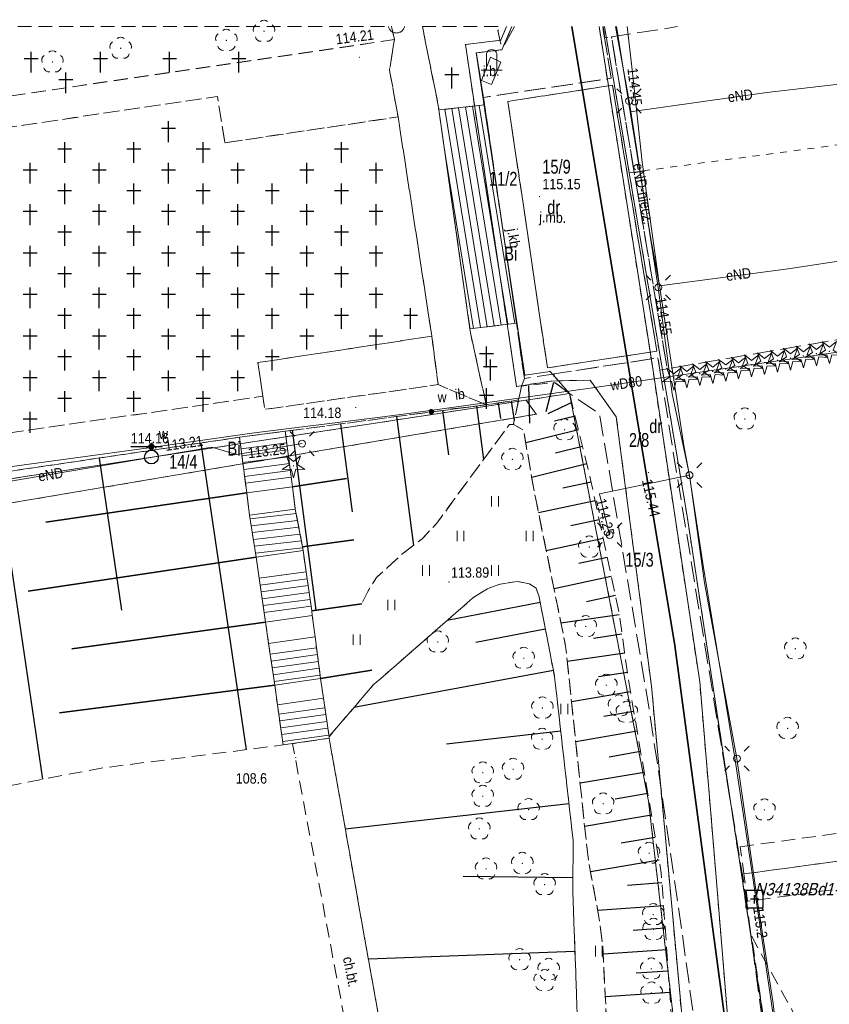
# Model space of a CAD drawing. Header units: metres. Extents: x 7495425 to 7495712, y 5787905 to 5788232.
# Tile 37 of 39: x 7495557 to 7495616, y 5788107 to 5788178. Entities that reach past the tile are written whole.
import ezdxf
from ezdxf.enums import TextEntityAlignment as Align

# ---------------------------------------------------------------- set-up
doc = ezdxf.new("R2010")
doc.units = ezdxf.units.M
for name, pattern in [('1.0_0.5', [1.5, 1, -0.5]), ('1.5_0.5', [2, 1.5, -0.5]), ('219-500', [0]), ('egug-500', [1, 0.5, -0.5]), ('l219_500', [0]), ('l32_500', [0])]:
    doc.linetypes.add(name, pattern=pattern)
doc.layers.get('0').update_dxf_attribs({"color": 2, "lineweight": 5})
doc.styles.get("Standard").update_dxf_attribs({"font": 'Working1250', "width": 0.75})
doc.linetypes.add('902-500', pattern='A,3.75,0,[1,ksztalty.shx,S=0.5,R=0,X=0,Y=0],3.75', length=7.5)

# ---------------------------------------------------------------- blocks, each defined once
blk = doc.blocks.new('OP021')
at = {"linetype": 'Continuous', "lineweight": 13}
h = blk.add_hatch(color=0, dxfattribs=at)
edge = h.paths.add_edge_path()
edge.add_arc((0, 0), 0.05, 0, 360)
at = {"color": 0, "linetype": 'Continuous', "lineweight": 13}
for centre, start, end in [((0, 0.4), 49.272, 130.728), ((-0.38, 0.124), 121.308, 202.548), ((0.38, 0.124), 337.452, 58.692), ((-0.235, -0.324), 193.221, 274.871), ((0.235, -0.324), 265.129, 346.779)]:
    blk.add_arc(centre, 0.4, start, end, dxfattribs=at)
blk = doc.blocks.new('PW01')
at = {"linetype": 'Continuous', "lineweight": 13}
h = blk.add_hatch(color=0, dxfattribs=at)
edge = h.paths.add_edge_path()
edge.add_arc((0, 0), 0.045, 0, 360)
blk = doc.blocks.new('US25')
at = {"linetype": 'Continuous', "lineweight": 0}
h = blk.add_hatch(color=0, dxfattribs=at)
edge = h.paths.add_edge_path()
edge.add_arc((0, 0), 0.2, 0, 360)
blk = doc.blocks.new('SUWH')
at = {"color": 0, "linetype": 'Continuous'}
for p in [(-0.354, 0.646), (0, 0.5), (0.354, 0.646)]:
    blk.add_line(p, (0, 1), dxfattribs=at)
blk.add_circle((0, 0), 0.5, dxfattribs=at)
blk = doc.blocks.new('OP011')
at = {"linetype": 'Continuous', "lineweight": 13}
h = blk.add_hatch(color=0, dxfattribs=at)
edge = h.paths.add_edge_path()
edge.add_arc((0, 0), 0.05, 0, 360)
at = {"color": 0, "linetype": 'Continuous', "lineweight": 13}
for p, q in [((-0.828, -0.268), (-0.283, 0.093)), ((-0.283, 0.093), (-0.512, 0.706)), ((-0.512, 0.706), (0, 0.299)), ((0, 0.299), (0.512, 0.706)), ((0.512, 0.706), (0.283, 0.093)), ((0.283, 0.093), (0.828, -0.268)), ((-0.175, -0.24), (-0.828, -0.268)), ((0, -0.87), (-0.175, -0.24)), ((0.175, -0.24), (0, -0.87)), ((0.828, -0.268), (0.175, -0.24))]:
    blk.add_line(p, q, dxfattribs=at)
blk = doc.blocks.new('SM01')
at = {"color": 0, "linetype": 'Continuous', "lineweight": 13}
for p, q in [((-0.53, 0.531), (-0.883, 0.884)), ((0.531, 0.531), (0.884, 0.884)), ((-0.53, -0.53), (-0.883, -0.883)), ((0.531, -0.53), (0.884, -0.883))]:
    blk.add_line(p, q, dxfattribs=at)
blk.add_circle((0, 0), 0.25, dxfattribs=at)
blk = doc.blocks.new('OO04')
at = {"color": 0, "linetype": 'Continuous', "lineweight": 13}
for p, q in [((-0.375, 0), (-0.375, 1.1)), ((0.375, 0), (0.375, 1.1)), ((-0.375, 0), (-0.75, 0)), ((0, 0), (-0.375, 0)), ((0.375, 0), (0, 0)), ((0.375, 0), (0.75, 0))]:
    blk.add_line(p, q, dxfattribs=at)
blk.add_arc((0, 1.124), 0.376, 356.305, 183.695, dxfattribs=at)
blk = doc.blocks.new('TU04')
at = {"color": 0, "linetype": 'Continuous', "lineweight": 13}
for p, q in [((0, 0), (0, 0.75)), ((0.5, 0), (0.5, 0.75))]:
    blk.add_line(p, q, dxfattribs=at)
blk = doc.blocks.new('OTZC')
at = {"color": 0, "linetype": 'Continuous'}
for p, q in [((-0.5, 0), (0.5, 0)), ((0, -1), (0, 0.5))]:
    blk.add_line(p, q, dxfattribs=at)
blk = doc.blocks.new('203')
at = {"linetype": 'Continuous', "lineweight": 0}
h = blk.add_hatch(color=0, dxfattribs=at)
edge = h.paths.add_edge_path()
edge.add_arc((0, 0), 0.045, 0, 360)
blk = doc.blocks.new('OSSP')
at = {"color": 0}
for p, q in [((-0.626, 0.625), (-0.626, -0.625)), ((-0.626, 0.625), (-0.626, -0.625)), ((0.624, 0.625), (-0.626, 0.625)), ((0.624, 0.625), (-0.626, 0.625)), ((0.3, 0), (-0.3, 0)), ((0.3, 0), (-0.3, 0)), ((0, -0.3), (0, 0.3)), ((0, -0.3), (0, 0.3)), ((0.624, -0.625), (0.624, 0.625)), ((0.624, -0.625), (0.624, 0.625)), ((-0.626, -0.625), (0.624, -0.625)), ((-0.626, -0.625), (0.624, -0.625))]:
    blk.add_line(p, q, dxfattribs=at)

msp = doc.modelspace()

# ---------------------------------------------------------------- linework, layer by layer
at = {"layer": '000 Inne (niezydentyfikowane)', "color": 7, "linetype": 'CONTINUOUS', "lineweight": 25, "flags": 128}
for points in [[(7495594.06, 5788151.73), (7495594.13, 5788149.01)], [(7495595.86, 5788151.94), (7495595.32, 5788149.83)], [(7495592.82, 5788150.6), (7495593.03, 5788149.19)], [(7495587.86, 5788149.92), (7495588.28, 5788146.72)], [(7495590.3, 5788150.25), (7495590.81, 5788146.37)], [(7495591.87, 5788150.47), (7495592.04, 5788149.35)], [(7495597.19, 5788150.49), (7495595.46, 5788149.68)], [(7495584.52, 5788149.48), (7495585.75, 5788140.18)], [(7495597.43, 5788149.51), (7495595.95, 5788149.15)], [(7495576.98, 5788148.49), (7495578.69, 5788135.49)], [(7495580.47, 5788148.95), (7495581.31, 5788142.59)], [(7495597.67, 5788148.53), (7495593.87, 5788147.59)], [(7495570.38, 5788147.57), (7495573.66, 5788125.42)], [(7495597.97, 5788147.33), (7495596.02, 5788146.85)], [(7495563.04, 5788146.49), (7495564.66, 5788135.49)], [(7495598.28, 5788146.06), (7495594.3, 5788145.08)], [(7495555.67, 5788145.4), (7495558.94, 5788123.28)], [(7495598.59, 5788144.74), (7495596.55, 5788144.31)], [(7495598.88, 5788143.39), (7495594.79, 5788142.52)], [(7495599.17, 5788142.03), (7495597.12, 5788141.6)], [(7495599.46, 5788140.67), (7495595.35, 5788139.79)], [(7495599.75, 5788139.3), (7495597.69, 5788138.86)], [(7495600.05, 5788137.92), (7495595.91, 5788137.04)], [(7495600.34, 5788136.55), (7495598.26, 5788136.1)], [(7495594.91, 5788136.06), (7495588.18, 5788134.75)], [(7495600.62, 5788135.16), (7495596.41, 5788134.56)], [(7495595.28, 5788134.13), (7495590.26, 5788133.16)], [(7495600.82, 5788133.76), (7495598.76, 5788133.46)], [(7495601.02, 5788132.38), (7495596.87, 5788131.78)], [(7495595.86, 5788131.14), (7495581.45, 5788128.46)], [(7495601.22, 5788130.99), (7495599.12, 5788130.69)], [(7495601.43, 5788129.6), (7495597.17, 5788128.87)], [(7495601.67, 5788128.19), (7495599.5, 5788127.82)], [(7495596.4, 5788126.75), (7495588.15, 5788125.81)], [(7495601.92, 5788126.75), (7495597.48, 5788125.99)], [(7495602.17, 5788125.28), (7495599.9, 5788124.89)], [(7495602.42, 5788123.78), (7495597.79, 5788122.99)], [(7495602.68, 5788122.25), (7495600.32, 5788121.84)], [(7495596.99, 5788121.52), (7495580.82, 5788119.69)], [(7495602.95, 5788120.68), (7495598.12, 5788119.86)], [(7495603.22, 5788119.08), (7495600.76, 5788118.66)], [(7495603.5, 5788117.45), (7495598.54, 5788116.6)], [(7495597.27, 5788116.16), (7495589.34, 5788116.25)], [(7495603.71, 5788115.79), (7495601.23, 5788115.62)], [(7495603.83, 5788114.14), (7495599.07, 5788113.8)], [(7495603.94, 5788112.53), (7495601.62, 5788112.37)], [(7495597.42, 5788110.85), (7495582.49, 5788110.29)], [(7495604.05, 5788110.97), (7495599.46, 5788110.65)], [(7495604.16, 5788109.43), (7495601.85, 5788109.27)], [(7495604.27, 5788107.89), (7495599.62, 5788107.56)]]:
    msp.add_lwpolyline(points, dxfattribs=at)
at = {"layer": '216-obręb ewidencyjny', "color": 7, "linetype": 'l32_500', "lineweight": 35, "flags": 128}
for points in [[(7495604.64, 5788132.95), (7495597.188, 5788177.65)], [(7495608.8, 5788101.84), (7495604.64, 5788132.95)]]:
    msp.add_lwpolyline(points, dxfattribs=at)
at = {"layer": '218-kontur użytku gruntowego', "color": 3, "linetype": 'egug-500', "lineweight": 18, "flags": 128}
for points in [[(7495592.472, 5788177.65), (7495592.06, 5788176.67)], [(7495592.14, 5788175.98), (7495592.869, 5788177.65)], [(7495604.64, 5788132.95), (7495597.188, 5788177.65)], [(7495602.99, 5788153.28), (7495599.166, 5788177.65)], [(7495599.556, 5788177.65), (7495601.34, 5788167.1)], [(7495592.06, 5788176.67), (7495589.5, 5788176.36)], [(7495589.5, 5788176.36), (7495593.2, 5788151.66)], [(7495590.29, 5788175.75), (7495592.14, 5788175.98)], [(7495593.79, 5788152.47), (7495590.29, 5788175.75)], [(7495601.34, 5788167.1), (7495665.03, 5788175.58)], [(7495605.53, 5788142.3), (7495601.34, 5788167.1)], [(7495595.62, 5788152.75), (7495593.79, 5788152.47)], [(7495596.23, 5788152.06), (7495595.62, 5788152.75)], [(7495606.44, 5788130.31), (7495602.99, 5788153.28)], [(7495593.2, 5788151.66), (7495595.72, 5788152.05)], [(7495595.72, 5788152.05), (7495596.23, 5788152.06)], [(7495598.53, 5788152.11), (7495596.23, 5788152.06)], [(7495597.03, 5788151.15), (7495596.23, 5788152.06)], [(7495600.41, 5788149.46), (7495598.53, 5788152.11)], [(7495593.89, 5788150.67), (7495541.55, 5788142.69)], [(7495597.03, 5788151.15), (7495593.89, 5788150.67)], [(7495593.89, 5788150.67), (7495594.63, 5788149.65)], [(7495602.74, 5788121.7), (7495597.03, 5788151.15)], [(7495594.63, 5788149.65), (7495541.84, 5788140.74)], [(7495602.95, 5788130.01), (7495600.41, 5788149.46)], [(7495611.28, 5788104.38), (7495605.53, 5788142.3)], [(7495608.8, 5788101.84), (7495604.64, 5788132.95)], [(7495606.46, 5788091.94), (7495602.95, 5788130.01)], [(7495607.53, 5788117.36), (7495606.44, 5788130.31)], [(7495605.41, 5788098.42), (7495602.74, 5788121.7)], [(7495608.8, 5788101.84), (7495607.53, 5788117.36)]]:
    msp.add_lwpolyline(points, dxfattribs=at)
at = {"layer": '219-działka ewidencyjna', "color": 7, "linetype": '219-500', "lineweight": 18, "flags": 128}
for points in [[(7495592.06, 5788176.67), (7495592.472, 5788177.65)], [(7495592.869, 5788177.65), (7495592.14, 5788175.98)], [(7495604.64, 5788132.95), (7495597.188, 5788177.65)], [(7495599.166, 5788177.65), (7495602.99, 5788153.28)], [(7495599.554, 5788177.65), (7495605.53, 5788142.3)], [(7495589.5, 5788176.36), (7495592.06, 5788176.67)], [(7495593.2, 5788151.66), (7495589.5, 5788176.36)], [(7495592.14, 5788175.98), (7495590.29, 5788175.75)], [(7495590.29, 5788175.75), (7495593.79, 5788152.47)], [(7495593.79, 5788152.47), (7495595.62, 5788152.75)], [(7495595.62, 5788152.75), (7495596.23, 5788152.06)], [(7495606.44, 5788130.31), (7495602.99, 5788153.28)], [(7495595.72, 5788152.05), (7495593.2, 5788151.66)], [(7495595.72, 5788152.05), (7495596.23, 5788152.06)], [(7495596.23, 5788152.06), (7495598.53, 5788152.11)], [(7495596.23, 5788152.06), (7495597.03, 5788151.15)], [(7495598.53, 5788152.11), (7495600.41, 5788149.46)], [(7495593.89, 5788150.67), (7495541.55, 5788142.69)], [(7495597.03, 5788151.15), (7495593.89, 5788150.67)], [(7495593.89, 5788150.67), (7495594.63, 5788149.65)], [(7495602.74, 5788121.7), (7495597.03, 5788151.15)], [(7495594.63, 5788149.65), (7495541.84, 5788140.74)], [(7495602.95, 5788130.01), (7495600.41, 5788149.46)], [(7495605.53, 5788142.3), (7495611.28, 5788104.38)], [(7495604.64, 5788132.95), (7495608.8, 5788101.84)], [(7495606.46, 5788091.94), (7495602.95, 5788130.01)], [(7495606.44, 5788130.31), (7495607.53, 5788117.36)], [(7495605.41, 5788098.42), (7495602.74, 5788121.7)], [(7495607.53, 5788117.36), (7495608.8, 5788101.84)]]:
    msp.add_lwpolyline(points, dxfattribs=at)
at = {"layer": '219-działka ewidencyjna', "color": 7, "linetype": 'l219_500', "lineweight": 18, "flags": 128}
for points in [[(7495604.64, 5788132.95), (7495597.188, 5788177.65)], [(7495608.8, 5788101.84), (7495604.64, 5788132.95)]]:
    msp.add_lwpolyline(points, dxfattribs=at)
at = {"layer": 'chodnik', "color": 7, "linetype": '1.0_0.5', "lineweight": 18, "flags": 128}
for points in [[(7495591.01, 5788150.34), (7495587.53, 5788151.79), (7495587.08, 5788155.29), (7495584.64, 5788171.13), (7495584.02, 5788174.51), (7495584.37, 5788176.71), (7495584.168, 5788177.65)], [(7495586.397, 5788177.65), (7495587.54, 5788171.96), (7495587.59, 5788171.63), (7495589.83, 5788155.82), (7495589.89, 5788155.41), (7495591.01, 5788150.34)]]:
    msp.add_lwpolyline(points, dxfattribs=at)
for points in [[(7495524.04, 5788167.93), (7495525.77, 5788168.16), (7495528.28, 5788168.54), (7495537.94, 5788169.91), (7495539.45, 5788170.14), (7495584.37, 5788176.71), (7495584.02, 5788174.51), (7495584.64, 5788171.13), (7495572.12, 5788169.26), (7495571.58, 5788172.61), (7495524.35, 5788165.62), (7495527.54, 5788144.12), (7495574.87, 5788150.95), (7495574.99, 5788150), (7495587.53, 5788151.79), (7495591.01, 5788150.34), (7495576.48, 5788148.42), (7495573.18, 5788147.99), (7495528.28, 5788141.34), (7495524.81, 5788140.83), (7495521.78, 5788140.39), (7495517.68, 5788139.79), (7495516.61, 5788143.99), (7495518.17, 5788143.94), (7495523.8, 5788143.77), (7495524.37, 5788143.84), (7495523.85, 5788147.38), (7495523.41, 5788147.33), (7495523.2, 5788148.75), (7495523.12, 5788149.18), (7495521.67, 5788148.95), (7495520.24, 5788158.79), (7495520.71, 5788158.86), (7495521.69, 5788159), (7495521.65, 5788159.43), (7495521.45, 5788160.86), (7495521.92, 5788160.94), (7495520.98, 5788167.5)], [(7495574.87, 5788150.95), (7495574.51, 5788153.38), (7495587.08, 5788155.29), (7495587.53, 5788151.79), (7495574.99, 5788150)], [(7495593.3, 5788034.86), (7495595.05, 5788014), (7495595.18, 5788010.93), (7495593.09, 5788010.13), (7495592.84, 5788015.1), (7495590.43, 5788043.69), (7495588.68, 5788064.1), (7495577.01, 5788125.85), (7495579.66, 5788126.24), (7495588.62, 5788075.78), (7495591.46, 5788056.45), (7495591.65, 5788054.47)], [(7495609.37, 5788118.41), (7495630.01, 5788121.25), (7495630.28, 5788119.26), (7495609.62, 5788116.44)], [(7495609.62, 5788116.44), (7495630.28, 5788119.26), (7495632.5, 5788119.56), (7495632.77, 5788117.57), (7495609.9, 5788114.47)]]:
    msp.add_lwpolyline(points, close=True, dxfattribs=at)
at = {"layer": 'cmentarz', "color": 7, "linetype": '1.0_0.5', "lineweight": 18, "flags": 128}
for points in [[(7495584.37, 5788176.71), (7495539.45, 5788170.14), (7495539.43, 5788171.14), (7495539.56, 5788177.65), (7495584.17, 5788177.65)], [(7495591.85, 5788177.37), (7495592.14, 5788175.98), (7495590.29, 5788175.75), (7495590.81, 5788172.54), (7495590.89, 5788172), (7495587.59, 5788171.63), (7495587.54, 5788171.96), (7495586.4, 5788177.65), (7495592.07, 5788177.65)], [(7495572.12, 5788169.26), (7495584.64, 5788171.13), (7495587.08, 5788155.29), (7495574.51, 5788153.38), (7495574.87, 5788150.95), (7495527.54, 5788144.12), (7495524.35, 5788165.62), (7495571.58, 5788172.61)], [(7495589.89, 5788155.41), (7495589.83, 5788155.82), (7495593.19, 5788156.23), (7495593.77, 5788152.23), (7495593.56, 5788151.67), (7495593.35, 5788150.68), (7495591.01, 5788150.34)]]:
    msp.add_lwpolyline(points, close=True, dxfattribs=at)
at = {"layer": 'inna budowla', "color": 7, "linetype": 'CONTINUOUS', "lineweight": 18, "flags": 128}
msp.add_lwpolyline([(7495592.07, 5788175.08), (7495591.4, 5788173.46), (7495590.66, 5788173.77), (7495591.32, 5788175.44)], close=True, dxfattribs=at)
msp.add_lwpolyline([(7495588.29, 5788150.01), (7495590.14, 5788150.22)], dxfattribs=at)
at = {"layer": 'jezdnia', "color": 7, "linetype": '1.5_0.5', "lineweight": 18, "flags": 128}
for points in [[(7495593.061, 5788177.65), (7495592.14, 5788175.98), (7495590.29, 5788175.75), (7495590.81, 5788172.54), (7495600.05, 5788173.92)], [(7495600.05, 5788173.92), (7495599.56, 5788176.83), (7495599.425, 5788177.65)], [(7495708.18, 5788174.884), (7495662.05, 5788167.67), (7495644.4, 5788165.62), (7495645.25, 5788160.13), (7495637.74, 5788158.78), (7495628.87, 5788157.18), (7495604.09, 5788152.93), (7495600.06, 5788176.91), (7495604.843, 5788177.65)], [(7495516.993, 5787907.83), (7495577.41, 5787935.84), (7495621.97, 5787955.17), (7495622.7, 5787957.11), (7495621.88, 5787957.17), (7495622.74, 5787958.25), (7495623.92, 5787959.91), (7495625.08, 5787962.66), (7495625.18, 5787963.45), (7495625.1, 5787965.33), (7495624.99, 5787965.57), (7495624.72, 5787966.24), (7495624.43, 5787966.65), (7495623.77, 5787967.13), (7495623.34, 5787967.39), (7495622.91, 5787967.64), (7495622.47, 5787967.87), (7495622.01, 5787968.09), (7495621.55, 5787968.28), (7495621.09, 5787968.46), (7495620.61, 5787968.62), (7495620.13, 5787968.76), (7495619.65, 5787968.88), (7495619.16, 5787968.98), (7495618.66, 5787969.06), (7495618.11, 5787969.12), (7495617.61, 5787969.16), (7495617.11, 5787969.18), (7495616.61, 5787969.18), (7495616.12, 5787969.16), (7495615.62, 5787969.11), (7495615.12, 5787969.05), (7495614.63, 5787968.97), (7495614.14, 5787968.87), (7495613.65, 5787968.75), (7495613.17, 5787968.61), (7495612.7, 5787968.45), (7495612.23, 5787968.27), (7495611.77, 5787968.07), (7495605.01, 5787964.89), (7495590.91, 5787958.43), (7495590.3, 5787958.31), (7495589.89, 5787958.25), (7495587.22, 5787958.52), (7495586.54, 5787958.5), (7495585.79, 5787958.24), (7495584.31, 5787957.57), (7495583.86, 5787957.22), (7495583.54, 5787956.85), (7495581.87, 5787954.59), (7495581.5, 5787954.18), (7495581.12, 5787953.89), (7495571.09, 5787949.16), (7495567.24, 5787947.37), (7495548.01, 5787938.3), (7495546.76, 5787941.04), (7495545.99, 5787941.51), (7495542.46, 5787939.85), (7495540.19, 5787938.92), (7495537.4, 5787937.62), (7495516.09, 5787927.62), (7495517.53, 5787924.34), (7495518.74, 5787922.24), (7495520.63, 5787918.24), (7495508.55, 5787912.72), (7495507.81, 5787914.4), (7495506.76, 5787913.9), (7495504.15, 5787919.02), (7495503.56, 5787920.72), (7495501.54, 5787926.55), (7495502.45, 5787926.92), (7495501.75, 5787929.77), (7495501.35, 5787931.44), (7495498.72, 5787942.22), (7495495.65, 5787953.62), (7495494.03, 5787959.63), (7495491.75, 5787968.1), (7495480.84, 5788008.64), (7495472.58, 5788039.32), (7495472.53, 5788039.43), (7495472.46, 5788039.54), (7495472.39, 5788039.64), (7495472.31, 5788039.73), (7495472.22, 5788039.82), (7495472.12, 5788039.9), (7495471.98, 5788039.99), (7495471.91, 5788040.03), (7495471.8, 5788040.08), (7495471.68, 5788040.12), (7495471.56, 5788040.16), (7495471.44, 5788040.18), (7495471.31, 5788040.19), (7495471.19, 5788040.19), (7495467.26, 5788039.27), (7495466.84, 5788040.73), (7495468.93, 5788041.25), (7495468.64, 5788042.36), (7495470.74, 5788042.89), (7495470.86, 5788042.98), (7495470.98, 5788043.07), (7495471.09, 5788043.18), (7495471.19, 5788043.29), (7495471.28, 5788043.41), (7495471.37, 5788043.53), (7495471.46, 5788043.7), (7495471.51, 5788043.8), (7495471.56, 5788043.94), (7495471.61, 5788044.08), (7495471.65, 5788044.23), (7495471.67, 5788044.38), (7495471.69, 5788044.53), (7495471.69, 5788044.68), (7495471.64, 5788045.06), (7495473.94, 5788045.63), (7495483.7, 5788009.44), (7495498.79, 5787953.5), (7495504.2, 5787933.47), (7495507, 5787928.99), (7495508.64, 5787929.72), (7495513.62, 5787932.05), (7495514.06, 5787932.23), (7495515.13, 5787932.72), (7495515.26, 5787932.44), (7495517.29, 5787933.38), (7495517.15, 5787933.66), (7495518.12, 5787934.11), (7495518.32, 5787933.74), (7495519.8, 5787934.38), (7495519.62, 5787934.8), (7495528.79, 5787939.05), (7495544.01, 5787946.16), (7495548.1, 5787948.01), (7495550.44, 5787949.14), (7495560.67, 5787953.86), (7495563.52, 5787955.35), (7495564.93, 5787952.29), (7495566.62, 5787953.04), (7495574.88, 5787956.77), (7495578.67, 5787958.57), (7495603.23, 5787970.26), (7495611.88, 5787974.15), (7495612.35, 5787974.32), (7495612.83, 5787974.48), (7495613.31, 5787974.62), (7495613.79, 5787974.74), (7495614.28, 5787974.84), (7495614.77, 5787974.92), (7495615.27, 5787974.98), (7495615.94, 5787975.04), (7495616.44, 5787975.06), (7495616.94, 5787975.06), (7495617.43, 5787975.04), (7495617.93, 5787975.01), (7495618.43, 5787974.95), (7495618.92, 5787974.88), (7495619.42, 5787974.79), (7495619.9, 5787974.67), (7495620.39, 5787974.54), (7495620.8, 5787974.42), (7495621.3, 5787974.38), (7495621.79, 5787974.47), (7495622.25, 5787974.67), (7495622.46, 5787974.82), (7495622.82, 5787975.17), (7495623.08, 5787975.59), (7495623.24, 5787976.06), (7495623.27, 5787976.68), (7495619.54, 5788002.91), (7495615.94, 5788030.64), (7495613.14, 5788051.68), (7495608.29, 5788089.6), (7495604.87, 5788114.3), (7495602.8, 5788128.28), (7495599.2, 5788149.68), (7495597.03, 5788151.15), (7495595.95, 5788151.95), (7495595.92, 5788152.57), (7495603.42, 5788153.72), (7495603.56, 5788152.84)], [(7495603.56, 5788152.84), (7495609.77, 5788114.89), (7495628, 5787975.43), (7495628.44, 5787973.74), (7495629, 5787972.35), (7495629.4, 5787971.61), (7495629.98, 5787970.8), (7495630.5, 5787970.23), (7495631.27, 5787969.59), (7495632.11, 5787969.05), (7495631.17, 5787968.66), (7495632.44, 5787967.62), (7495634.14, 5787966.48), (7495636.18, 5787965.28), (7495638.12, 5787964.34), (7495643.16, 5787966.96), (7495645.63, 5787964.7), (7495647.35, 5787965.51), (7495649.64, 5787966.53), (7495649.82, 5787966.63), (7495655.31, 5787969.27), (7495672.89, 5787977.76), (7495678.3, 5787980.48), (7495679.11, 5787980.93), (7495679.91, 5787981.37), (7495682.48, 5787982.85), (7495684.9, 5787984.22), (7495692.96, 5787988.42), (7495708.18, 5787996.398)]]:
    msp.add_lwpolyline(points, dxfattribs=at)
for points in [[(7495595.52, 5788152.49), (7495595.92, 5788152.57), (7495603.42, 5788153.72), (7495603.56, 5788152.84), (7495604.09, 5788152.93), (7495600.06, 5788176.91), (7495599.56, 5788176.83), (7495600.05, 5788173.92), (7495590.81, 5788172.54), (7495590.89, 5788172), (7495593.19, 5788156.23), (7495593.77, 5788152.23)], [(7495591.4, 5788173.46), (7495590.66, 5788173.77), (7495591.32, 5788175.44), (7495592.07, 5788175.08)], [(7495600.13, 5788173.42), (7495603.34, 5788154.21), (7495595.43, 5788153), (7495592.58, 5788172.25)], [(7495595.43, 5788153), (7495592.58, 5788172.25), (7495600.13, 5788173.42), (7495603.34, 5788154.21)]]:
    msp.add_lwpolyline(points, close=True, dxfattribs=at)
at = {"layer": 'komora podziemna', "color": 5, "linetype": 'CONTINUOUS', "lineweight": 18, "flags": 128}
msp.add_lwpolyline([(7495585.105, 5788177.65), (7495585.1, 5788177.62), (7495585.08, 5788177.56), (7495585.05, 5788177.51), (7495585.02, 5788177.46), (7495584.99, 5788177.41), (7495584.95, 5788177.37), (7495584.91, 5788177.33), (7495584.86, 5788177.3), (7495584.81, 5788177.26), (7495584.75, 5788177.24), (7495584.7, 5788177.22), (7495584.64, 5788177.21), (7495584.58, 5788177.2), (7495584.53, 5788177.19), (7495584.47, 5788177.2), (7495584.41, 5788177.21), (7495584.35, 5788177.22), (7495584.3, 5788177.24), (7495584.24, 5788177.26), (7495584.19, 5788177.3), (7495584.14, 5788177.33), (7495584.1, 5788177.37), (7495584.06, 5788177.41), (7495584.03, 5788177.46), (7495584, 5788177.51), (7495583.97, 5788177.56), (7495583.95, 5788177.62), (7495583.945, 5788177.65)], dxfattribs=at)
at = {"layer": 'krawężnik', "color": 7, "linetype": 'CONTINUOUS', "lineweight": 25, "flags": 128}
msp.add_lwpolyline([(7495599.425, 5788177.65), (7495599.56, 5788176.83)], dxfattribs=at)
at = {"layer": 'ogrodzenie trwałe', "color": 7, "linetype": '902-500', "lineweight": 35, "flags": 128}
for points in [[(7495577, 5788144.4), (7495580.9, 5788145)], [(7495559.19, 5788141.86), (7495573.7, 5788143.97)], [(7495577.73, 5788140.08), (7495581.45, 5788140.58)], [(7495557.9, 5788136.88), (7495574.38, 5788139.32)], [(7495578.4, 5788135.45), (7495582.02, 5788135.96)], [(7495561.05, 5788132.71), (7495575.06, 5788134.64)], [(7495579.04, 5788130.56), (7495582.75, 5788131.16)], [(7495560.18, 5788128.09), (7495575.72, 5788130.08)]]:
    msp.add_lwpolyline(points, dxfattribs=at)
at = {"layer": 'przewód elektroenergetyczny podziemny', "color": 1, "linetype": 'CONTINUOUS', "lineweight": 18, "flags": 128}
for points in [[(7495600.343, 5788177.65), (7495601.33, 5788172.28), (7495603.44, 5788158.81), (7495604.44, 5788151.12), (7495605.7, 5788145.25), (7495606.79, 5788137.47), (7495609.13, 5788124.78), (7495610.63, 5788114.31), (7495611.74, 5788107.09), (7495613.09, 5788095.02), (7495615.12, 5788079.91), (7495617.73, 5788060.01), (7495620.72, 5788037.02), (7495622.2, 5788026.08), (7495623.49, 5788016.1), (7495624.76, 5788007.67), (7495626.95, 5787989.59)], [(7495600.427, 5788177.65), (7495601.29, 5788172.25)], [(7495601.205, 5788177.65), (7495601.5, 5788174.97), (7495601.84, 5788171.87), (7495602.28, 5788167.87), (7495603.53, 5788158.93)], [(7495601.41, 5788171.5), (7495611.28, 5788172.89), (7495619.44, 5788173.83), (7495619.87, 5788173.88), (7495633.5, 5788175.66), (7495634.06, 5788175.73), (7495647.535, 5788177.65)], [(7495601.29, 5788172.25), (7495601.41, 5788171.5), (7495602.9, 5788162.32), (7495603.53, 5788158.93)], [(7495603.53, 5788158.93), (7495612.84, 5788160.15), (7495621.36, 5788161.46)], [(7495603.53, 5788158.93), (7495605.28, 5788147.4), (7495605.71, 5788145.21)], [(7495577.7, 5788147.53), (7495572.97, 5788146.75), (7495571.19, 5788147.27), (7495552.2, 5788144.08), (7495537.02, 5788141.76)], [(7495605.7, 5788145.25), (7495599.19, 5788143.89), (7495599.93, 5788140.92)], [(7495605.71, 5788145.21), (7495606.69, 5788138.73), (7495608.97, 5788124.84)], [(7495608.97, 5788124.84), (7495610.46, 5788114.88), (7495611.91, 5788105.14), (7495612.37, 5788103.18)]]:
    msp.add_lwpolyline(points, dxfattribs=at)
at = {"layer": 'przewód wodociągowy', "color": 5, "linetype": 'CONTINUOUS', "lineweight": 18, "flags": 128}
for points in [[(7495583.34, 5788149.45), (7495585.75, 5788149.75), (7495598.35, 5788151.51), (7495621.87, 5788154.93), (7495631.96, 5788156.41), (7495631.59, 5788158.33), (7495630.13, 5788164.29), (7495639.27, 5788165.35), (7495642.33, 5788165.8), (7495651.65, 5788166.92), (7495661.07, 5788168.32), (7495689.96, 5788172.54), (7495708.18, 5788175.202)], [(7495566.8, 5788147.25), (7495574.06, 5788148.28), (7495583.34, 5788149.45)], [(7495542.25, 5788143.81), (7495550.89, 5788145.08), (7495566.8, 5788147.25)]]:
    msp.add_lwpolyline(points, dxfattribs=at)
at = {"layer": 'rzędna-Atr2', "color": 7, "flags": 128}
msp.add_lwpolyline([(7495565.321, 5788147.309), (7495567.59, 5788147.309)], dxfattribs=at)
at = {"layer": 'schody w ciągu komunikacyjnym', "color": 7, "linetype": 'CONTINUOUS', "lineweight": 18, "flags": 128}
for points in [[(7495587.59, 5788171.63), (7495590.89, 5788172), (7495593.19, 5788156.23), (7495589.83, 5788155.82)], [(7495573.18, 5788147.99), (7495576.48, 5788148.42), (7495577, 5788144.4), (7495573.7, 5788143.97)], [(7495573.7, 5788143.97), (7495577, 5788144.4), (7495577.21, 5788142.79), (7495573.91, 5788142.36)], [(7495573.91, 5788142.36), (7495577.21, 5788142.79), (7495577.73, 5788140.08), (7495577.77, 5788139.81), (7495574.38, 5788139.32)], [(7495574.38, 5788139.32), (7495577.77, 5788139.81), (7495577.99, 5788138.27), (7495574.6, 5788137.8)], [(7495574.6, 5788137.8), (7495577.99, 5788138.27), (7495578.4, 5788135.45), (7495578.44, 5788135.11), (7495575.06, 5788134.64)], [(7495575.06, 5788134.64), (7495578.44, 5788135.11), (7495578.64, 5788133.57), (7495575.28, 5788133.09)], [(7495575.28, 5788133.09), (7495578.64, 5788133.57), (7495579.04, 5788130.56), (7495575.72, 5788130.08)], [(7495575.72, 5788130.08), (7495579.04, 5788130.56), (7495579.24, 5788129.15), (7495575.92, 5788128.67)], [(7495575.92, 5788128.67), (7495579.24, 5788129.15), (7495579.65, 5788126.36), (7495579.66, 5788126.24), (7495576.34, 5788125.76)]]:
    msp.add_lwpolyline(points, close=True, dxfattribs=at)
for points in [[(7495590.01, 5788171.901), (7495592.579, 5788156.155)], [(7495590.508, 5788171.957), (7495593.076, 5788156.216)], [(7495588.02, 5788171.678), (7495590.592, 5788155.913)], [(7495588.518, 5788171.734), (7495591.089, 5788155.974)], [(7495589.015, 5788171.79), (7495591.586, 5788156.034)], [(7495589.513, 5788171.846), (7495592.083, 5788156.095)], [(7495588.041, 5788168.444), (7495590.096, 5788155.852)], [(7495576.589, 5788147.578), (7495573.289, 5788147.146)], [(7495576.653, 5788147.082), (7495573.353, 5788146.65)], [(7495576.717, 5788146.586), (7495573.417, 5788146.155)], [(7495576.781, 5788146.091), (7495573.482, 5788145.659)], [(7495576.845, 5788145.595), (7495573.546, 5788145.163)], [(7495576.91, 5788145.099), (7495573.61, 5788144.667)], [(7495577.271, 5788142.474), (7495573.952, 5788142.091)], [(7495577.365, 5788141.981), (7495574.028, 5788141.596)], [(7495577.46, 5788141.489), (7495574.105, 5788141.102)], [(7495577.554, 5788140.997), (7495574.181, 5788140.607)], [(7495577.649, 5788140.504), (7495574.257, 5788140.113)], [(7495577.74, 5788140.012), (7495574.334, 5788139.618)], [(7495578.064, 5788137.763), (7495574.67, 5788137.316)], [(7495577.992, 5788138.258), (7495576.2, 5788138.022)], [(7495578.136, 5788137.268), (7495574.743, 5788136.821)], [(7495578.208, 5788136.774), (7495574.815, 5788136.326)], [(7495578.28, 5788136.279), (7495574.887, 5788135.831)], [(7495578.351, 5788135.784), (7495574.959, 5788135.336)], [(7495578.744, 5788132.787), (7495575.393, 5788132.318)], [(7495578.81, 5788132.292), (7495575.465, 5788131.823)], [(7495578.876, 5788131.796), (7495575.538, 5788131.328)], [(7495578.942, 5788131.3), (7495575.61, 5788130.834)], [(7495579.007, 5788130.805), (7495575.682, 5788130.339)], [(7495579.342, 5788128.453), (7495576.018, 5788127.993)], [(7495579.415, 5788127.959), (7495576.089, 5788127.498)], [(7495579.488, 5788127.464), (7495576.161, 5788127.003)], [(7495579.56, 5788126.969), (7495576.232, 5788126.508)], [(7495579.633, 5788126.475), (7495576.303, 5788126.013)]]:
    msp.add_lwpolyline(points, dxfattribs=at)
at = {"layer": 'skarpa nieumocniona', "color": 7, "linetype": '1.0_0.5', "lineweight": 18, "flags": 128}
for points in [[(7495615.11, 5788016.27), (7495612.43, 5788020.85), (7495611.13, 5788023.71), (7495609.67, 5788027.63), (7495608.63, 5788032.13), (7495606.95, 5788043.81), (7495605.46, 5788055.37), (7495605.08, 5788058.27), (7495605.08, 5788060.88), (7495604.99, 5788062.56), (7495604.4, 5788066.6), (7495604.24, 5788068.18), (7495604.11, 5788070.01), (7495604.15, 5788074.6), (7495603.94, 5788075.95), (7495603.67, 5788077.78), (7495603.08, 5788081.71), (7495602.85, 5788082.89), (7495602.01, 5788086.13), (7495600.64, 5788091.22), (7495599.75, 5788094.84), (7495599.5, 5788096.67), (7495599.37, 5788099.14), (7495599.42, 5788101.05), (7495599.77, 5788104.57), (7495599.42, 5788111.34), (7495599.15, 5788113.35), (7495598.4, 5788117.35), (7495598.24, 5788118.76), (7495596.75, 5788132.9), (7495594.42, 5788144.35), (7495593.71, 5788148.51), (7495592.97, 5788148.91), (7495593.35, 5788150.68), (7495593.56, 5788151.67), (7495595.95, 5788151.95), (7495597.03, 5788151.15), (7495598.55, 5788144.94), (7495600.59, 5788135.37), (7495601.38, 5788129.89), (7495603.66, 5788116.53), (7495604.45, 5788105.37), (7495605.1, 5788098.62), (7495606.78, 5788083.65), (7495608.45, 5788065.87), (7495609.79, 5788055.77), (7495610.81, 5788046.27), (7495611.88, 5788037.87)], [(7495615.11, 5788016.27), (7495612.43, 5788020.85), (7495611.13, 5788023.71), (7495609.67, 5788027.63), (7495608.63, 5788032.13), (7495606.95, 5788043.81), (7495605.46, 5788055.37), (7495605.08, 5788058.27), (7495605.08, 5788060.88), (7495604.99, 5788062.56), (7495604.4, 5788066.6), (7495604.24, 5788068.18), (7495604.11, 5788070.01), (7495604.15, 5788074.6), (7495603.94, 5788075.95), (7495603.67, 5788077.78), (7495603.08, 5788081.71), (7495602.85, 5788082.89), (7495602.01, 5788086.13), (7495600.64, 5788091.22), (7495599.75, 5788094.84), (7495599.5, 5788096.67), (7495599.37, 5788099.14), (7495599.42, 5788101.05), (7495599.77, 5788104.57), (7495599.42, 5788111.34), (7495599.15, 5788113.35), (7495598.4, 5788117.35), (7495598.24, 5788118.76), (7495596.75, 5788132.9), (7495594.42, 5788144.35), (7495593.71, 5788148.51), (7495592.97, 5788148.91), (7495593.35, 5788150.68), (7495593.56, 5788151.67), (7495595.95, 5788151.95), (7495597.03, 5788151.15), (7495598.55, 5788144.94), (7495600.59, 5788135.37), (7495601.38, 5788129.89), (7495603.66, 5788116.53), (7495604.45, 5788105.37), (7495605.1, 5788098.62), (7495606.78, 5788083.65), (7495608.45, 5788065.87), (7495609.79, 5788055.77), (7495610.81, 5788046.27), (7495611.88, 5788037.87)], [(7495578.4, 5788135.45), (7495577.99, 5788138.27), (7495577.77, 5788139.81), (7495577.73, 5788140.08), (7495577.21, 5788142.79), (7495577, 5788144.4), (7495576.48, 5788148.42), (7495591.01, 5788150.34), (7495593.35, 5788150.68), (7495592.97, 5788148.91), (7495592.7, 5788148.92), (7495589.68, 5788144.85), (7495587.44, 5788141.78), (7495586.37, 5788140.66), (7495584.98, 5788139.59), (7495584.16, 5788138.84), (7495583.09, 5788137.86), (7495582.47, 5788136.9), (7495582.02, 5788135.96)], [(7495578.4, 5788135.45), (7495577.99, 5788138.27), (7495577.77, 5788139.81), (7495577.73, 5788140.08), (7495577.21, 5788142.79), (7495577, 5788144.4), (7495576.48, 5788148.42), (7495591.01, 5788150.34), (7495593.35, 5788150.68), (7495592.97, 5788148.91), (7495592.7, 5788148.92), (7495589.68, 5788144.85), (7495587.44, 5788141.78), (7495586.37, 5788140.66), (7495584.98, 5788139.59), (7495584.16, 5788138.84), (7495583.09, 5788137.86), (7495582.47, 5788136.9), (7495582.02, 5788135.96)], [(7495528.28, 5788141.34), (7495573.18, 5788147.99), (7495573.7, 5788143.97), (7495573.91, 5788142.36), (7495574.38, 5788139.32), (7495574.6, 5788137.8), (7495575.06, 5788134.64), (7495575.28, 5788133.09), (7495575.72, 5788130.08), (7495575.92, 5788128.67), (7495576.34, 5788125.76), (7495563.17, 5788124.09), (7495541.87, 5788120)], [(7495528.28, 5788141.34), (7495573.18, 5788147.99), (7495573.7, 5788143.97), (7495573.91, 5788142.36), (7495574.38, 5788139.32), (7495574.6, 5788137.8), (7495575.06, 5788134.64), (7495575.28, 5788133.09), (7495575.72, 5788130.08), (7495575.92, 5788128.67), (7495576.34, 5788125.76), (7495563.17, 5788124.09), (7495541.87, 5788120)], [(7495596.14, 5788010.79), (7495595.05, 5788014), (7495593.3, 5788034.86), (7495591.65, 5788054.47), (7495591.46, 5788056.45), (7495588.62, 5788075.78), (7495579.66, 5788126.24), (7495579.65, 5788126.36), (7495582.85, 5788130.1), (7495590.05, 5788136.38), (7495591.09, 5788137.05), (7495592.01, 5788137.38), (7495593.27, 5788137.58), (7495594.13, 5788137.4), (7495594.61, 5788137.08), (7495594.81, 5788136.55), (7495595.95, 5788130.69), (7495597.3, 5788118.79), (7495597.26, 5788115.24), (7495597.49, 5788109.1), (7495597.83, 5788098.52), (7495598.19, 5788094.04), (7495598.55, 5788092.79), (7495600.74, 5788086.52), (7495601.74, 5788083.31), (7495602.05, 5788081.68), (7495602.33, 5788079.11), (7495602.51, 5788072.41), (7495602.85, 5788066.93), (7495604.14, 5788055.71), (7495605.12, 5788045.46), (7495606.71, 5788029.57), (7495608.76, 5788016.15), (7495609.31, 5788013.84)], [(7495596.14, 5788010.79), (7495595.05, 5788014), (7495593.3, 5788034.86), (7495591.65, 5788054.47), (7495591.46, 5788056.45), (7495588.62, 5788075.78), (7495579.66, 5788126.24), (7495579.65, 5788126.36), (7495582.85, 5788130.1), (7495590.05, 5788136.38), (7495591.09, 5788137.05), (7495592.01, 5788137.38), (7495593.27, 5788137.58), (7495594.13, 5788137.4), (7495594.61, 5788137.08), (7495594.81, 5788136.55), (7495595.95, 5788130.69), (7495597.3, 5788118.79), (7495597.26, 5788115.24), (7495597.49, 5788109.1), (7495597.83, 5788098.52), (7495598.19, 5788094.04), (7495598.55, 5788092.79), (7495600.74, 5788086.52), (7495601.74, 5788083.31), (7495602.05, 5788081.68), (7495602.33, 5788079.11), (7495602.51, 5788072.41), (7495602.85, 5788066.93), (7495604.14, 5788055.71), (7495605.12, 5788045.46), (7495606.71, 5788029.57), (7495608.76, 5788016.15), (7495609.31, 5788013.84)]]:
    msp.add_lwpolyline(points, close=True, dxfattribs=at)
at = {"layer": 'trawnik', "color": 7, "linetype": '1.0_0.5', "lineweight": 18, "flags": 128}
for points in [[(7495576.64, 5787961.39), (7495575.92, 5787963.85), (7495576.75, 5787964.7), (7495577.43, 5787965.66), (7495578.03, 5787966.76), (7495578.23, 5787967.85), (7495578.29, 5787969.18), (7495578.29, 5787970.33), (7495577.95, 5787971.65), (7495577.36, 5787972.68), (7495576.51, 5787973.68), (7495575.75, 5787974.34), (7495574.8, 5787974.95), (7495576.51, 5787974.57), (7495579.36, 5787974.36), (7495581.47, 5787974.35), (7495582.88, 5787974.42), (7495583.67, 5787974.66), (7495606.8, 5787978.26), (7495608.01, 5787979.13), (7495609.35, 5787980.53), (7495611.21, 5787983.24), (7495611.66, 5787985.61), (7495611.76, 5787991.21), (7495612.41, 5787994.06), (7495612.4, 5787995.07), (7495611.24, 5787997.85), (7495609.31, 5788013.84), (7495608.76, 5788016.15), (7495606.71, 5788029.57), (7495605.12, 5788045.46), (7495604.14, 5788055.71), (7495602.85, 5788066.93), (7495602.51, 5788072.41), (7495602.33, 5788079.11), (7495602.05, 5788081.68), (7495601.74, 5788083.31), (7495600.74, 5788086.52), (7495598.55, 5788092.79), (7495598.19, 5788094.04), (7495597.83, 5788098.52), (7495597.49, 5788109.1), (7495597.26, 5788115.24), (7495597.3, 5788118.79), (7495595.95, 5788130.69), (7495594.81, 5788136.55), (7495594.61, 5788137.08), (7495594.13, 5788137.4), (7495593.27, 5788137.58), (7495592.01, 5788137.38), (7495591.09, 5788137.05), (7495590.05, 5788136.38), (7495582.85, 5788130.1), (7495579.65, 5788126.36), (7495579.24, 5788129.15), (7495579.04, 5788130.56), (7495578.64, 5788133.57), (7495578.44, 5788135.11), (7495578.4, 5788135.45), (7495582.02, 5788135.96), (7495582.47, 5788136.9), (7495583.09, 5788137.86), (7495584.16, 5788138.84), (7495584.98, 5788139.59), (7495586.37, 5788140.66), (7495587.44, 5788141.78), (7495589.68, 5788144.85), (7495592.7, 5788148.92), (7495592.97, 5788148.91), (7495593.71, 5788148.51), (7495594.42, 5788144.35), (7495596.75, 5788132.9), (7495598.24, 5788118.76), (7495598.4, 5788117.35), (7495599.15, 5788113.35), (7495599.42, 5788111.34), (7495599.77, 5788104.57), (7495599.42, 5788101.05), (7495599.37, 5788099.14), (7495599.5, 5788096.67), (7495599.75, 5788094.84), (7495600.64, 5788091.22), (7495602.01, 5788086.13), (7495602.85, 5788082.89), (7495603.08, 5788081.71), (7495603.67, 5788077.78), (7495603.94, 5788075.95), (7495604.15, 5788074.6), (7495604.11, 5788070.01), (7495604.24, 5788068.18), (7495604.4, 5788066.6), (7495604.99, 5788062.56), (7495605.08, 5788060.88), (7495605.08, 5788058.27), (7495605.46, 5788055.37), (7495606.95, 5788043.81), (7495608.63, 5788032.13), (7495609.67, 5788027.63), (7495611.13, 5788023.71), (7495612.43, 5788020.85), (7495615.11, 5788016.27), (7495617.35, 5788001.86), (7495617.4, 5788001.36), (7495617.45, 5788000.86), (7495617.49, 5788000.37), (7495617.53, 5787999.87), (7495617.56, 5787999.37), (7495617.59, 5787998.87), (7495617.62, 5787998.37), (7495617.63, 5787998.22), (7495617.65, 5787997.72), (7495617.66, 5787997.22), (7495617.67, 5787996.72), (7495617.68, 5787996.22), (7495617.69, 5787995.72), (7495617.69, 5787995.22), (7495617.68, 5787994.72), (7495617.67, 5787994.22), (7495617.66, 5787993.72), (7495617.64, 5787993.22), (7495617.63, 5787992.82), (7495616.09, 5787988.2), (7495615.95, 5787987.79), (7495613.87, 5787983.7), (7495613.49, 5787982.95), (7495610.11, 5787978.69), (7495607.48, 5787976.65), (7495604.88, 5787974.87), (7495602.68, 5787973.68), (7495601.55, 5787974.12), (7495600.76, 5787975.83), (7495595.82, 5787973.51), (7495596.6, 5787971.83), (7495596.06, 5787970.58)], [(7495640.33, 5788052.78), (7495643.26, 5788046.73), (7495643.61, 5788044.28), (7495645.31, 5788031.75), (7495646.94, 5788019.71), (7495645.95, 5788019.58), (7495646.08, 5788018.58), (7495642.79, 5788018.19), (7495642.92, 5788017.2), (7495640.77, 5788016.9), (7495640.9, 5788015.91), (7495631.04, 5788014.57), (7495631.13, 5788013.91), (7495623.29, 5788012.85), (7495611.28, 5788104.38), (7495610.17, 5788111.98), (7495623.69, 5788087.21)]]:
    msp.add_lwpolyline(points, close=True, dxfattribs=at)

# ---------------------------------------------------------------- block references
at = {"layer": '203-punkt graniczny', "color": 7, "linetype": 'CONTINUOUS', "lineweight": 18}
for p in [(7495589.5, 5788176.36), (7495592.06, 5788176.67), (7495590.29, 5788175.75), (7495592.14, 5788175.98), (7495595.62, 5788152.75), (7495602.99, 5788153.28), (7495593.79, 5788152.47), (7495595.72, 5788152.05), (7495596.23, 5788152.06), (7495598.53, 5788152.11), (7495593.2, 5788151.66), (7495593.89, 5788150.67), (7495597.03, 5788151.15), (7495594.63, 5788149.65), (7495600.41, 5788149.46), (7495605.53, 5788142.3), (7495604.64, 5788132.95), (7495602.95, 5788130.01), (7495606.44, 5788130.31), (7495602.74, 5788121.7), (7495607.53, 5788117.36)]:
    msp.add_blockref('203', p, dxfattribs=at)
at = {"layer": 'cmentarz', "color": 7, "linetype": 'CONTINUOUS', "lineweight": 18}
for p in [(7495558.127, 5788175.337), (7495563.127, 5788175.337), (7495568.127, 5788175.337), (7495573.127, 5788175.337), (7495560.627, 5788173.837), (7495588.527, 5788174.187), (7495568.047, 5788170.317), (7495560.547, 5788168.817), (7495565.547, 5788168.817), (7495570.547, 5788168.817), (7495580.547, 5788168.817), (7495558.047, 5788167.317), (7495563.047, 5788167.317), (7495568.047, 5788167.317), (7495573.047, 5788167.317), (7495578.047, 5788167.317), (7495583.047, 5788167.317), (7495560.547, 5788165.817), (7495565.547, 5788165.817), (7495570.547, 5788165.817), (7495575.547, 5788165.817), (7495580.547, 5788165.817), (7495558.047, 5788164.317), (7495563.047, 5788164.317), (7495568.047, 5788164.317), (7495573.047, 5788164.317), (7495578.047, 5788164.317), (7495583.047, 5788164.317), (7495560.547, 5788162.817), (7495565.547, 5788162.817), (7495570.547, 5788162.817), (7495575.547, 5788162.817), (7495580.547, 5788162.817), (7495558.047, 5788161.317), (7495563.047, 5788161.317), (7495568.047, 5788161.317), (7495573.047, 5788161.317), (7495578.047, 5788161.317), (7495583.047, 5788161.317), (7495560.547, 5788159.817), (7495565.547, 5788159.817), (7495570.547, 5788159.817), (7495575.547, 5788159.817), (7495580.547, 5788159.817), (7495558.047, 5788158.317), (7495563.047, 5788158.317), (7495568.047, 5788158.317), (7495573.047, 5788158.317), (7495578.047, 5788158.317), (7495583.047, 5788158.317), (7495560.547, 5788156.817), (7495565.547, 5788156.817), (7495570.547, 5788156.817), (7495575.547, 5788156.817), (7495580.547, 5788156.817), (7495585.547, 5788156.817), (7495558.047, 5788155.317), (7495563.047, 5788155.317), (7495568.047, 5788155.317), (7495573.047, 5788155.317), (7495578.047, 5788155.317), (7495583.047, 5788155.317), (7495560.547, 5788153.817), (7495565.547, 5788153.817), (7495570.547, 5788153.817), (7495575.547, 5788153.817), (7495591.027, 5788154.037), (7495591.311, 5788153.099), (7495558.047, 5788152.317), (7495563.047, 5788152.317), (7495568.047, 5788152.317), (7495573.047, 5788152.317), (7495560.547, 5788150.817), (7495565.547, 5788150.817), (7495570.547, 5788150.817), (7495591.027, 5788151.037), (7495558.047, 5788149.317)]:
    msp.add_blockref('OTZC', p, dxfattribs=at)
at = {"layer": 'drzewo iglaste', "color": 94, "linetype": 'CONTINUOUS', "lineweight": 18}
for p in [(7495615.81, 5788154.19), (7495612.06, 5788153.55), (7495613, 5788153.71), (7495613.93, 5788153.87), (7495614.87, 5788154.03), (7495607.38, 5788152.75), (7495608.32, 5788152.91), (7495609.25, 5788153.07), (7495610.19, 5788153.23), (7495611.13, 5788153.39), (7495604.57, 5788152.27), (7495605.51, 5788152.43), (7495606.44, 5788152.59), (7495577.08, 5788145.93)]:
    msp.add_blockref('OP011', p, dxfattribs=at)
at = {"layer": 'drzewo liściaste', "color": 94, "linetype": 'CONTINUOUS', "lineweight": 18}
for p in [(7495574.95, 5788177.32), (7495564.59, 5788176.09), (7495572.23, 5788176.66), (7495559.66, 5788175.1), (7495609.7, 5788149.31), (7495596.67, 5788148.53), (7495592.9, 5788146.39), (7495598.46, 5788140.06), (7495598.2, 5788134.32), (7495587.51, 5788133.2), (7495613.35, 5788132.71), (7495593.72, 5788132.03), (7495599.69, 5788130.08), (7495595.07, 5788128.43), (7495600.6, 5788128.59), (7495601.17, 5788128.13), (7495612.79, 5788126.96), (7495595.05, 5788126.18), (7495590.76, 5788123.75), (7495592.95, 5788124.01), (7495590.76, 5788122.06), (7495599.46, 5788121.51), (7495594.07, 5788121.09), (7495611.12, 5788121.07), (7495590.51, 5788119.7), (7495602.78, 5788117.94), (7495593.62, 5788117.21), (7495591, 5788116.81), (7495595.23, 5788115.67), (7495603.08, 5788113.51), (7495603.1, 5788112.44), (7495593.42, 5788110.25), (7495595.52, 5788109.55), (7495602.94, 5788109.59), (7495595.23, 5788108.75), (7495602.96, 5788107.84)]:
    msp.add_blockref('OP021', p, dxfattribs=at)
at = {"layer": 'hydrant', "color": 5, "linetype": 'CONTINUOUS', "lineweight": 18}
msp.add_blockref('SUWH', (7495566.81, 5788146.56), dxfattribs=at)
at = {"layer": 'latarnia', "color": 7, "linetype": 'CONTINUOUS', "lineweight": 18}
for p in [(7495601.33, 5788172.28), (7495603.44, 5788158.81), (7495577.7, 5788147.53), (7495605.7, 5788145.25), (7495599.93, 5788140.92), (7495609.13, 5788124.78)]:
    msp.add_blockref('SM01', p, dxfattribs=at)
at = {"layer": 'pikieta sztuczna', "color": 7, "linetype": 'CONTINUOUS', "lineweight": 13}
for p in [(7495581.84, 5788175.44), (7495594.86, 5788165.37), (7495581.58, 5788150.14), (7495602.73, 5788145.44), (7495588.32, 5788137.53), (7495577.24, 5788124.86)]:
    msp.add_blockref('PW01', p, dxfattribs=at)
at = {"layer": 'pomnik', "color": 7, "linetype": 'CONTINUOUS', "lineweight": 18}
msp.add_blockref('OO04', (7495591.4, 5788174.5), dxfattribs=at)
at = {"layer": 'rzędna', "color": 1, "linetype": 'CONTINUOUS', "lineweight": 18, "rotation": 179.909}
for p in [(7495601.5, 5788174.97), (7495603.53, 5788158.93), (7495572.97, 5788146.75), (7495599.19, 5788143.89)]:
    msp.add_blockref('PW01', p, dxfattribs=at)
at = {"layer": 'rzędna', "color": 5, "linetype": 'CONTINUOUS', "lineweight": 18, "rotation": 96.928}
msp.add_blockref('PW01', (7495566.8, 5788147.25), dxfattribs=at)
at = {"layer": 'rzędna', "color": 5, "linetype": 'CONTINUOUS', "lineweight": 18}
msp.add_blockref('PW01', (7495566.8, 5788147.25), dxfattribs=at)
at = {"layer": 'rzędna', "color": 1, "linetype": 'CONTINUOUS', "lineweight": 18}
msp.add_blockref('PW01', (7495610.63, 5788114.31), dxfattribs=at)
at = {"layer": 'Szczegółowa osnowa geodezyjna pozioma', "color": 7, "linetype": 'CONTINUOUS', "lineweight": 18}
msp.add_blockref('OSSP', (7495610.4, 5788114.62), dxfattribs=at)
at = {"layer": 'trawnik', "color": 7, "linetype": 'CONTINUOUS', "lineweight": 18}
for p in [(7495591.399, 5788142.989), (7495588.899, 5788140.489), (7495593.899, 5788140.489), (7495586.399, 5788137.989), (7495591.399, 5788137.989), (7495583.899, 5788135.489), (7495581.399, 5788132.989), (7495596.399, 5788127.989), (7495598.899, 5788110.489)]:
    msp.add_blockref('TU04', p, dxfattribs=at)
at = {"layer": 'zasuwa lub zawór', "color": 5, "linetype": 'CONTINUOUS', "lineweight": 18}
for p, rotation in [((7495587.04, 5788149.83), 98.602), ((7495566.8, 5788147.25), 96.928)]:
    msp.add_blockref('US25', p, dxfattribs=dict(at, rotation=rotation))

# ---------------------------------------------------------------- texts
at = {"layer": '210-oznaczenie konturu użytku gruntowego', "color": 3, "linetype": 'CONTINUOUS', "lineweight": 18, "width": 0.79}
for s, p in [('dr', (7495595.42, 5788164.1)), ('Bi', (7495592.31, 5788160.75)), ('dr', (7495602.79, 5788148.29)), ('Bi', (7495572.31, 5788146.67))]:
    msp.add_text(s, height=1, dxfattribs=at).set_placement(p)
at = {"layer": '211-numer działki ewidencyjnej', "color": 7, "linetype": 'CONTINUOUS', "lineweight": 18, "width": 0.79}
for s, p in [('15/9', (7495595.06, 5788167.03)), ('11/2', (7495591.21, 5788166.16)), ('14/4', (7495568.09, 5788145.71)), ('15/3', (7495601.06, 5788138.64))]:
    msp.add_text(s, height=1, dxfattribs=at).set_placement(p)
msp.add_text('2/8', height=1, dxfattribs=at).set_placement((7495602.79, 5788148.29), align=Align.TOP_RIGHT)
at = {"layer": 'chodnik-Atr17', "color": 7, "width": 0.9}
msp.add_text('ch.bt.', height=0.75, rotation=281.339, dxfattribs=at).set_placement((7495581.226, 5788109.377), align=Align.MIDDLE_CENTER)
at = {"layer": 'inna budowla-Atr17', "color": 7, "width": 0.9}
for s, rotation, p in [('i.b.', 360.963, (7495591.365, 5788174.45)), ('ib', 6.476, (7495589.102, 5788151.109))]:
    msp.add_text(s, height=0.75, rotation=rotation, dxfattribs=at).set_placement(p, align=Align.MIDDLE_CENTER)
at = {"layer": 'jezdnia-Atr17', "color": 7, "width": 0.9}
for s, rotation, p in [('j.mb.', 358.216, (7495595.817, 5788163.868)), ('j.kb.', 279.547, (7495593.019, 5788162.25)), ('j.kb.', 279.547, (7495593.019, 5788162.25))]:
    msp.add_text(s, height=0.75, rotation=rotation, dxfattribs=at).set_placement(p, align=Align.MIDDLE_CENTER)
at = {"layer": 'pikieta sztuczna-Atr2', "color": 7, "width": 0.9}
for s, rotation, p in [('114.21', 7.374, (7495580.186, 5788176.367)), ('115.44', 282.637, (7495602.253, 5788144.871))]:
    msp.add_text(s, height=0.75, rotation=rotation, dxfattribs=at).set_placement(p)
for s, p in [('115.15', (7495595.067, 5788165.904)), ('114.18', (7495577.776, 5788149.381)), ('113.89', (7495588.462, 5788137.844)), ('108.6', (7495572.91, 5788122.969))]:
    msp.add_text(s, height=0.75, dxfattribs=at).set_placement(p)
at = {"layer": 'przewód elektroenergetyczny podziemny-Atr1', "color": 1, "width": 0.9}
for s, rotation, p in [('eND', 7.454, (7495609.368, 5788172.663)), ('eND-niecz.', 280.182, (7495602.373, 5788165.583)), ('eND', 7.495, (7495609.243, 5788159.759)), ('eND', 9.537, (7495559.526, 5788145.304))]:
    msp.add_text(s, height=0.75, rotation=rotation, dxfattribs=at).set_placement(p, align=Align.MIDDLE_CENTER)
at = {"layer": 'przewód wodociągowy-Atr1', "color": 5, "width": 0.9}
msp.add_text('wD80', height=0.75, rotation=8.314, dxfattribs=at).set_placement((7495601.128, 5788151.901), align=Align.MIDDLE_CENTER)
at = {"layer": 'rzędna-Atr2', "color": 1, "width": 0.9}
for s, rotation, p in [('114.45', 276.906, (7495601.582, 5788174.68)), ('114.55', 279.39, (7495603.621, 5788158.098)), ('113.25', 6.557, (7495573.792, 5788146.842)), ('114.25', 283.688, (7495599.287, 5788143.547)), ('115.2', 277.852, (7495610.672, 5788114.046))]:
    msp.add_text(s, height=0.75, rotation=rotation, dxfattribs=at).set_placement(p, align=Align.MIDDLE_LEFT)
at = {"layer": 'rzędna-Atr2', "color": 5, "width": 0.9}
msp.add_text('114.16', height=0.75, dxfattribs=at).set_placement((7495565.321, 5788147.317), align=Align.BOTTOM_LEFT)
msp.add_text('113.21', height=0.75, rotation=7.941, dxfattribs=at).set_placement((7495567.795, 5788147.368), align=Align.MIDDLE_LEFT)
at = {"layer": 'Szczegółowa osnowa geodezyjna pozioma-Atr103', "color": 7, "oblique": 15, "width": 0.9}
msp.add_text('N34138Bd1-SP10350', height=0.9, dxfattribs=at).set_placement((7495610.4, 5788114.62), align=Align.BOTTOM_LEFT)
at = {"layer": 'zasuwa lub zawór-Atr17', "color": 5, "width": 0.9}
for p in [(7495587.494, 5788150.52), (7495567.352, 5788147.855)]:
    msp.add_text('w', height=0.75, dxfattribs=at).set_placement(p)

doc.saveas('drawing.dxf')
